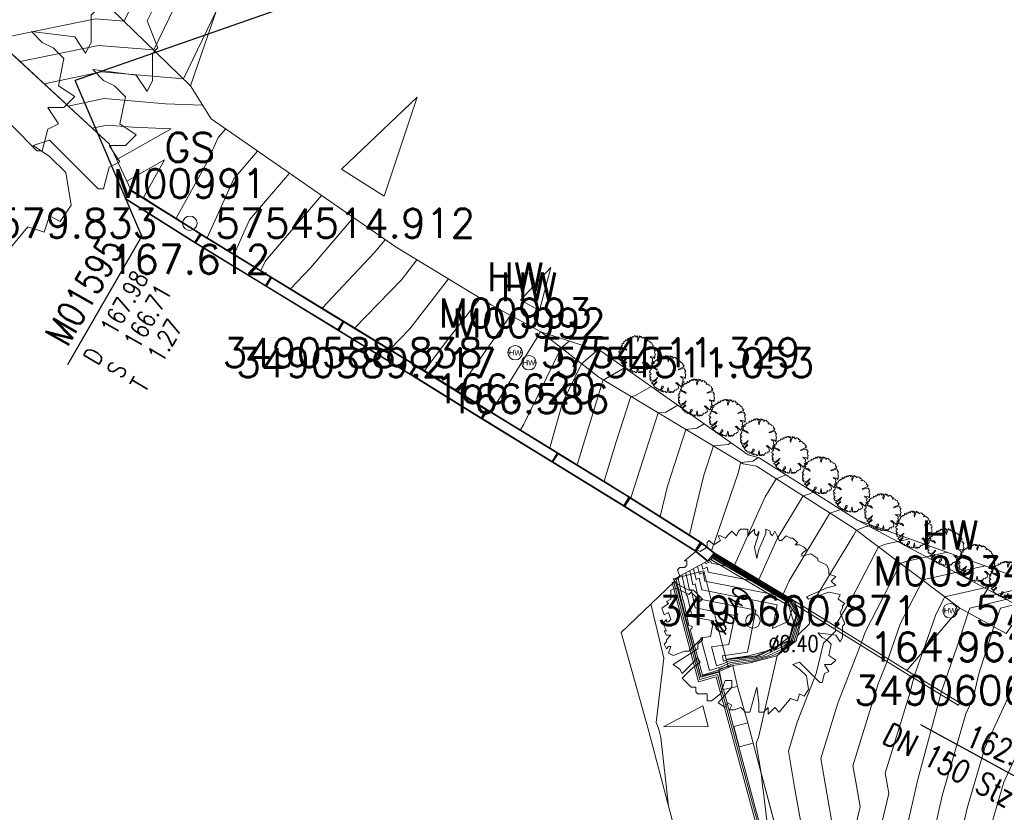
# Model space of a CAD drawing. Header units: metres. Extents: x 3490449 to 3490968, y 5754217 to 5754743.
# Tile 78 of 212: x 3490575 to 3490602, y 5754499 to 5754521. Entities that reach past the tile are written whole.
import ezdxf
from ezdxf.enums import TextEntityAlignment as Align

# ---------------------------------------------------------------- set-up
doc = ezdxf.new("R2010")
doc.units = ezdxf.units.M
doc.header["$LTSCALE"] = 0.25
doc.linetypes.add('Kartierung-07$0$AUSGEZOGEN', pattern=[0])
for name, color, linetype, lineweight, true_color in [('Kartierung-07$0$$BRUCH', 7, 'Continuous', 18, 0x82563a), ('Kartierung-07$0$$HOEHEN_Haupt', 7, 'Continuous', 18, 0x82563a), ('Kartierung-07$0$$HOEHEN_Mittel', 7, 'Continuous', 18, 0x82563a), ('Kartierung-07$0$$P_INF_FL', 7, 'Kartierung-07$0$AUSGEZOGEN', 18, 0x82563a), ('Kartierung-07$0$$P_INF_H', 7, 'Kartierung-07$0$AUSGEZOGEN', 18, 0x82563a), ('Kartierung-07$0$$P_INF_NR', 7, 'Kartierung-07$0$AUSGEZOGEN', 18, 0x82563a), ('Kartierung-07$0$$P_INF_X', 7, 'Kartierung-07$0$AUSGEZOGEN', 18, 0x82563a), ('Kartierung-07$0$$PKT_GS', 7, 'Continuous', 18, 0x82563a), ('Kartierung-07$0$$PKT_HW', 7, 'Continuous', 18, 0x82563a), ('Kartierung-07$0$B_Bau', 7, 'Continuous', 18, 0x82563a), ('Kartierung-07$0$B_Baum', 7, 'Continuous', 18, 0x82563a), ('Kartierung-07$0$B_Befestigt', 7, 'Continuous', 18, 0x82563a), ('Kartierung-07$0$B_Hecke', 7, 'Continuous', 18, 0x82563a), ('Kartierung-07$0$B_Mauer', 7, 'Kartierung-07$0$AUSGEZOGEN', 18, 0x82563a), ('Kartierung-07$0$B_Rinne', 7, 'Continuous', 18, 0x82563a), ('Kartierung-07$0$B_Schrift_Baum', 7, 'Continuous', 18, 0x82563a), ('Kartierung-07$0$B_Schrift_Baum_60Grad', 7, 'Continuous', 18, 0x82563a), ('Kartierung-07$0$B_Zufahrt_Zugang', 7, 'Continuous', 18, 0x82563a), ('Kartierung-07$0$Hilfe_DGM', 7, 'Continuous', 18, 0x82563a), ('Kartierung-07$0$SYM_GS', 7, 'Kartierung-07$0$AUSGEZOGEN', 18, 0x82563a), ('Kartierung-07$0$SYM_HW', 7, 'Kartierung-07$0$AUSGEZOGEN', 18, 0x82563a)]:
    doc.layers.add(name, color=color, linetype=linetype, lineweight=lineweight, true_color=true_color)
doc.layers.add('Kartierung-07$0$B_Schachtschrift_MW_HA', color=7, linetype='Continuous')
doc.layers.add('Kartierung-07$0$B_Schachtschrift_MW_HA_60Grad_AUS', color=7, linetype='Continuous')
for name, color, linetype, true_color in [('Kartierung-07$0$B_SW-Leitung_AUS', 7, 'Continuous', 0x82563a), ('Kartierung-07$0$B_SW-Leitung_HA_Schrift_Aus', 7, 'Continuous', 0x82563a), ('Kartierung-07$0$B_SW_Leitung_Schrift_AUS', 7, 'Continuous', 0x82563a)]:
    doc.layers.add(name, color=color, linetype=linetype, true_color=true_color)
doc.styles.add('Kartierung-07$0$2', font='TXT')
doc.styles.add('Kartierung-07$0$STANDARD', font='romans.shx', dxfattribs={"width": 0.8})

# ---------------------------------------------------------------- blocks, each defined once
blk = doc.blocks.new('Kartierung-07$0$PKT_HW')
at = {"layer": 'Kartierung-07$0$SYM_HW'}
for p, q in [((-0.15, 0), (-0.2, 0)), ((0.15, 0), (0.2, 0))]:
    blk.add_line(p, q, dxfattribs=at)
blk.add_circle((0, 0), 0.2, dxfattribs=at)
at = {"layer": 'Kartierung-07$0$$P_INF_FL', "style": 'Kartierung-07$0$STANDARD'}
blk.add_attdef('CODE', text='', height=0.8, dxfattribs=at).set_placement((0, 1.7), align=Align.CENTER)
at = {"layer": 'Kartierung-07$0$$P_INF_H', "style": 'Kartierung-07$0$STANDARD'}
blk.add_attdef('H', text='', height=0.8, dxfattribs=at).set_placement((0, -1.4), align=Align.CENTER)
at = {"layer": 'Kartierung-07$0$$P_INF_NR', "style": 'Kartierung-07$0$STANDARD'}
blk.add_attdef('NR', text='', height=0.8, dxfattribs=at).set_placement((0, 0.7), align=Align.CENTER)
at = {"layer": 'Kartierung-07$0$$P_INF_X', "style": 'Kartierung-07$0$STANDARD'}
blk.add_attdef('X', text='', height=0.8, dxfattribs=at).set_placement((-0.9, -0.4), align=Align.RIGHT)
blk.add_attdef('Y', (0.7, -0.4), '', height=0.8, dxfattribs=at)
at = {"layer": 'Kartierung-07$0$SYM_HW', "style": 'Kartierung-07$0$2', "width": 0.9}
blk.add_text('HW', height=0.15, dxfattribs=at).set_placement((0.001, -0.075), align=Align.CENTER)
blk = doc.blocks.new('Kartierung-07$0$PKT_GS')
at = {"layer": 'Kartierung-07$0$SYM_GS'}
blk.add_circle((0, 0), 0.2, dxfattribs=at)
at = {"layer": 'Kartierung-07$0$$P_INF_FL', "style": 'Kartierung-07$0$STANDARD'}
blk.add_attdef('CODE', text='', height=0.8, dxfattribs=at).set_placement((0, 1.7), align=Align.CENTER)
at = {"layer": 'Kartierung-07$0$$P_INF_H', "style": 'Kartierung-07$0$STANDARD'}
blk.add_attdef('H', text='', height=0.8, dxfattribs=at).set_placement((0, -1.4), align=Align.CENTER)
at = {"layer": 'Kartierung-07$0$$P_INF_NR', "style": 'Kartierung-07$0$STANDARD'}
blk.add_attdef('NR', text='', height=0.8, dxfattribs=at).set_placement((0, 0.7), align=Align.CENTER)
at = {"layer": 'Kartierung-07$0$$P_INF_X', "style": 'Kartierung-07$0$STANDARD'}
blk.add_attdef('X', text='', height=0.8, dxfattribs=at).set_placement((-0.9, -0.4), align=Align.RIGHT)
blk.add_attdef('Y', (0.7, -0.4), '', height=0.8, dxfattribs=at)
blk = doc.blocks.new('Kartierung-07$0$Zugang')
at = {"layer": 'Kartierung-07$0$B_Zufahrt_Zugang'}
for p, q in [((-0.3, -1.2), (0, 0)), ((0, 0), (0.3, -1.2)), ((-0.3, -1.2), (0.3, -1.2))]:
    blk.add_line(p, q, dxfattribs=at)
blk = doc.blocks.new('Kartierung-07$0$B_Baum')
at = {"layer": 'Kartierung-07$0$B_Baum'}
blk.add_lwpolyline([(-0.4417, -0.1918), (-0.4667, -0.1793), (-0.4542, -0.1418), (-0.4667, -0.1418), (-0.4792, -0.1543), (-0.4917, -0.1293), (-0.4792, -0.1168), (-0.4792, -0.1043), (-0.4542, -0.0793), (-0.4792, -0.0793), (-0.4917, -0.0543), (-0.4792, -0.0543), (-0.4917, -0.0293), (-0.4917, -0.0043), (-0.4792, 0.0082), (-0.4792, -0.0043), (-0.4667, -0.0043), (-0.4542, 0.0082), (-0.4667, 0.0457), (-0.4917, 0.0332), (-0.5042, 0.0707), (-0.4667, 0.0957), (-0.4792, 0.1082), (-0.4542, 0.1207), (-0.4542, 0.1457), (-0.4542, 0.1707), (-0.4292, 0.1832), (-0.3542, 0.1457), (-0.3417, 0.1582), (-0.2917, 0.1082), (-0.2792, 0.1207), (-0.3292, 0.1707), (-0.3542, 0.1707), (-0.4292, 0.2082), (-0.4417, 0.2332), (-0.4167, 0.2332), (-0.4042, 0.2457), (-0.4167, 0.2832), (-0.4042, 0.2957), (-0.3792, 0.2957), (-0.3667, 0.3082), (-0.3667, 0.3332), (-0.3792, 0.3332), (-0.3167, 0.3832), (-0.3167, 0.3957), (-0.2917, 0.3832), (-0.2542, 0.4082), (-0.2542, 0.4332), (-0.2417, 0.4457), (-0.2167, 0.4207), (-0.1792, 0.4457), (-0.1917, 0.4707), (-0.1792, 0.4707), (-0.1542, 0.4582), (-0.1292, 0.4832), (-0.1167, 0.4957), (-0.0917, 0.4707), (-0.0792, 0.4957), (-0.0667, 0.5082), (-0.0292, 0.5082), (-0.0292, 0.4707), (-0.0167, 0.4832), (0.0083, 0.5082), (0.0083, 0.4832), (0.0208, 0.4707), (0.0333, 0.4957), (0.0333, 0.4832), (0.0083, 0.4082), (0.0208, 0.3457), (0.0333, 0.3957), (0.0708, 0.4832), (0.0708, 0.5082), (0.0958, 0.4957), (0.0958, 0.4832), (0.1083, 0.4707), (0.1208, 0.4957), (0.1333, 0.4707), (0.1458, 0.4457), (0.1583, 0.4457), (0.1833, 0.4707), (0.2083, 0.4582), (0.2208, 0.4582), (0.2458, 0.4332), (0.2333, 0.4207), (0.2583, 0.4207), (0.2833, 0.4082), (0.2958, 0.3957), (0.2708, 0.3707), (0.2708, 0.3582), (0.3208, 0.3707), (0.3583, 0.3457), (0.3583, 0.3332), (0.4083, 0.3082), (0.4208, 0.2832), (0.4208, 0.2582), (0.4583, 0.2457), (0.4333, 0.2207), (0.4583, 0.1957), (0.4083, 0.1832), (0.2958, 0.1332), (0.3083, 0.1207), (0.4208, 0.1582), (0.4833, 0.1457), (0.4708, 0.1207), (0.5083, 0.0957), (0.4958, 0.0832), (0.4958, 0.0707), (0.4833, 0.0457), (0.5083, -0.0168), (0.4958, -0.0293), (0.4958, -0.0918), (0.4833, -0.1168), (0.4583, -0.0793), (0.3583, -0.0668), (0.3833, -0.0918), (0.4083, -0.1043), (0.4333, -0.1293), (0.4208, -0.1918), (0.4583, -0.2168), (0.4333, -0.2418), (0.3958, -0.2418), (0.4208, -0.2793), (0.3958, -0.2918), (0.3833, -0.3418), (0.3708, -0.3418), (0.2583, -0.2293), (0.2208, -0.2418), (0.2583, -0.2668), (0.2958, -0.3043), (0.3083, -0.3793), (0.2833, -0.4168), (0.2583, -0.4043), (0.2458, -0.4418), (0.2083, -0.4293), (0.1458, -0.5043), (0.1208, -0.4793), (0.0833, -0.5168), (0.0833, -0.4793), (0.0583, -0.5043), (0.0333, -0.5043), (0.0333, -0.4543), (0.0208, -0.3668), (-0.0167, -0.5043), (-0.0417, -0.5043), (-0.0667, -0.4793), (-0.1042, -0.4918), (-0.1292, -0.4918), (-0.1167, -0.4668), (-0.1417, -0.4543), (-0.1542, -0.4793), (-0.1917, -0.4543), (-0.1167, -0.3668), (-0.1167, -0.3293), (-0.1542, -0.3293), (-0.1792, -0.4043), (-0.2292, -0.4418), (-0.2542, -0.4418), (-0.2542, -0.4043), (-0.3042, -0.4043), (-0.3167, -0.3918), (-0.3167, -0.3668), (-0.3417, -0.3668), (-0.3917, -0.3168), (-0.3417, -0.2668), (-0.2917, -0.2293), (-0.3042, -0.2043), (-0.3917, -0.2918), (-0.4042, -0.2668), (-0.4417, -0.2418), (-0.3042, -0.1543), (-0.3042, -0.1293), (-0.2792, -0.1043), (-0.2792, -0.0918), (-0.3542, -0.1668), (-0.3792, -0.1668), (-0.4417, -0.1918)], dxfattribs=at)
blk = doc.blocks.new('Kartierung-07$0$Hecke')
at = {"layer": 'Kartierung-07$0$B_Hecke'}
blk.add_lwpolyline([(-0.447, -0.197), (-0.472, -0.185), (-0.46, -0.147), (-0.472, -0.147), (-0.485, -0.16), (-0.497, -0.135), (-0.485, -0.122), (-0.485, -0.11), (-0.46, -0.085), (-0.485, -0.085), (-0.497, -0.06), (-0.485, -0.06), (-0.497, -0.035), (-0.497, -0.01), (-0.485, 0.003), (-0.485, -0.01), (-0.472, -0.01), (-0.46, 0.003), (-0.472, 0.04), (-0.497, 0.028), (-0.51, 0.065), (-0.472, 0.09), (-0.485, 0.103), (-0.46, 0.115), (-0.46, 0.14), (-0.46, 0.165), (-0.435, 0.178), (-0.36, 0.14), (-0.347, 0.153), (-0.297, 0.103), (-0.285, 0.115), (-0.335, 0.165), (-0.36, 0.165), (-0.435, 0.203), (-0.447, 0.228), (-0.422, 0.228), (-0.41, 0.24), (-0.422, 0.278), (-0.41, 0.29), (-0.385, 0.29), (-0.372, 0.303), (-0.372, 0.328), (-0.385, 0.328), (-0.322, 0.378), (-0.322, 0.39), (-0.297, 0.378), (-0.26, 0.403), (-0.26, 0.428), (-0.247, 0.44), (-0.222, 0.415), (-0.185, 0.44), (-0.197, 0.465), (-0.185, 0.465), (-0.16, 0.453), (-0.135, 0.478), (-0.122, 0.49), (-0.097, 0.465), (-0.085, 0.49), (-0.072, 0.503), (-0.035, 0.503), (-0.035, 0.465), (-0.022, 0.478), (0.003, 0.503), (0.003, 0.478), (0.015, 0.465), (0.028, 0.49), (0.028, 0.478), (0.003, 0.403), (0.015, 0.34), (0.028, 0.39), (0.065, 0.478), (0.065, 0.503), (0.09, 0.49), (0.09, 0.478), (0.103, 0.465), (0.115, 0.49), (0.128, 0.465), (0.14, 0.44), (0.153, 0.44), (0.178, 0.465), (0.203, 0.453), (0.215, 0.453), (0.24, 0.428), (0.228, 0.415), (0.253, 0.415), (0.278, 0.403), (0.29, 0.39), (0.265, 0.365), (0.265, 0.353), (0.315, 0.365), (0.353, 0.34), (0.353, 0.328), (0.403, 0.303), (0.415, 0.278), (0.415, 0.253), (0.453, 0.24), (0.428, 0.215), (0.453, 0.19), (0.403, 0.178), (0.29, 0.128), (0.303, 0.115), (0.415, 0.153), (0.478, 0.14), (0.465, 0.115), (0.503, 0.09), (0.49, 0.078), (0.49, 0.065), (0.478, 0.04), (0.503, -0.022), (0.49, -0.035), (0.49, -0.097), (0.478, -0.122), (0.453, -0.085), (0.353, -0.072), (0.378, -0.097), (0.403, -0.11), (0.428, -0.135), (0.415, -0.197), (0.453, -0.222), (0.428, -0.247), (0.39, -0.247), (0.415, -0.285), (0.39, -0.297), (0.378, -0.347), (0.365, -0.347), (0.253, -0.235), (0.215, -0.247), (0.253, -0.272), (0.29, -0.31), (0.303, -0.385), (0.278, -0.422), (0.253, -0.41), (0.24, -0.447), (0.203, -0.435), (0.14, -0.51), (0.115, -0.485), (0.078, -0.522), (0.078, -0.485), (0.053, -0.51), (0.028, -0.51), (0.028, -0.46), (0.015, -0.372), (-0.022, -0.51), (-0.047, -0.51), (-0.072, -0.485), (-0.11, -0.497), (-0.135, -0.497), (-0.122, -0.472), (-0.147, -0.46), (-0.16, -0.485), (-0.197, -0.46), (-0.122, -0.372), (-0.122, -0.335), (-0.16, -0.335), (-0.185, -0.41), (-0.235, -0.447), (-0.26, -0.447), (-0.26, -0.41), (-0.31, -0.41), (-0.322, -0.397), (-0.322, -0.372), (-0.347, -0.372), (-0.397, -0.322), (-0.347, -0.272), (-0.297, -0.235), (-0.31, -0.21), (-0.397, -0.297), (-0.41, -0.272), (-0.447, -0.247), (-0.31, -0.16), (-0.31, -0.135), (-0.285, -0.11), (-0.285, -0.097), (-0.36, -0.172), (-0.385, -0.172), (-0.447, -0.197)], dxfattribs=at)
blk = doc.blocks.new('Kartierung-07$0$Zufahrt')
at = {"layer": 'Kartierung-07$0$B_Zufahrt_Zugang'}
for p, q in [((-0.7, -2.8), (0, 0)), ((0, 0), (0.7, -2.8)), ((-0.7, -2.8), (0.7, -2.8))]:
    blk.add_line(p, q, dxfattribs=at)
blk = doc.blocks.new('Kartierung-07$0$B_Schachtbeschriftung')
blk.add_line((0, 0), (8.186, 0))
at = {"style": 'Kartierung-07$0$STANDARD', "width": 0.8}
for s, p in [('D ', (0.75, -0.5)), ('S ', (0.75, -2)), ('T ', (0.75, -3.5))]:
    blk.add_text(s, height=1, dxfattribs=at).set_placement(p, align=Align.TOP_LEFT)
at = {"ltscale": 0.02, "style": 'Kartierung-07$0$STANDARD', "width": 0.8}
for tag, p, height in [('NUMMER', (0.759, 0.479), 1.5), ('DECKEL', (2.627, -1.5), 1), ('SOHLE', (2.625, -2.996), 1), ('TIEFE', (2.628, -4.501), 1)]:
    blk.add_attdef(tag, p, '', height=height, dxfattribs=at)
at = {"ltscale": 0.02, "style": 'Kartierung-07$0$STANDARD', "width": 0.8, "flags": 1}
blk.add_attdef('FOTO', (1.057, -6.131), '', height=1, dxfattribs=at)

msp = doc.modelspace()

# ---------------------------------------------------------------- linework, layer by layer
at = {"layer": 'Kartierung-07$0$$BRUCH', "ltscale": 0.02}
for p, q in [((3490573.067, 5754521.296), (3490577.607, 5754517.104)), ((3490577.133, 5754521.359), (3490579.853, 5754518.719)), ((3490579.853, 5754518.719), (3490580.421, 5754517.806)), ((3490580.421, 5754517.806), (3490585.542, 5754514.249)), ((3490577.607, 5754517.104), (3490578.203, 5754515.842)), ((3490578.057, 5754515.597), (3490578.2, 5754515.814)), ((3490578.2, 5754515.814), (3490580.113, 5754514.619)), ((3490578.203, 5754515.842), (3490580.134, 5754514.622)), ((3490579.969, 5754514.388), (3490578.057, 5754515.597)), ((3490579.969, 5754514.388), (3490580.113, 5754514.619)), ((3490579.998, 5754514.368), (3490580.145, 5754514.592)), ((3490580.113, 5754514.619), (3490580.145, 5754514.592)), ((3490580.134, 5754514.622), (3490582.092, 5754513.425)), ((3490580.145, 5754514.592), (3490582.068, 5754513.417)), ((3490579.998, 5754514.368), (3490579.969, 5754514.388)), ((3490581.931, 5754513.186), (3490579.998, 5754514.368)), ((3490585.542, 5754514.249), (3490588.169, 5754512.658)), ((3490581.931, 5754513.186), (3490582.068, 5754513.417)), ((3490581.953, 5754513.174), (3490582.097, 5754513.4)), ((3490582.068, 5754513.417), (3490582.097, 5754513.4)), ((3490582.092, 5754513.425), (3490584.095, 5754512.2)), ((3490582.097, 5754513.4), (3490584.067, 5754512.195)), ((3490581.953, 5754513.174), (3490581.931, 5754513.186)), ((3490583.93, 5754511.97), (3490581.953, 5754513.174)), ((3490588.169, 5754512.658), (3490589.547, 5754511.907)), ((3490583.93, 5754511.97), (3490584.067, 5754512.195)), ((3490584.099, 5754512.176), (3490583.963, 5754511.949)), ((3490584.067, 5754512.195), (3490584.099, 5754512.176)), ((3490584.095, 5754512.2), (3490586.091, 5754510.983)), ((3490586.07, 5754510.976), (3490584.099, 5754512.176)), ((3490583.963, 5754511.949), (3490583.93, 5754511.97)), ((3490583.963, 5754511.949), (3490585.926, 5754510.748)), ((3490589.547, 5754511.907), (3490591.15, 5754510.65)), ((3490585.926, 5754510.748), (3490586.07, 5754510.976)), ((3490585.966, 5754510.731), (3490586.098, 5754510.945)), ((3490586.07, 5754510.976), (3490586.098, 5754510.945)), ((3490586.091, 5754510.983), (3490588.065, 5754509.759)), ((3490586.098, 5754510.945), (3490588.028, 5754509.749)), ((3490585.966, 5754510.731), (3490585.926, 5754510.748)), ((3490587.896, 5754509.53), (3490585.966, 5754510.731)), ((3490591.15, 5754510.65), (3490595.144, 5754508.258)), ((3490588.028, 5754509.749), (3490587.896, 5754509.53)), ((3490588.077, 5754509.727), (3490587.936, 5754509.507)), ((3490588.077, 5754509.727), (3490588.028, 5754509.749)), ((3490588.065, 5754509.759), (3490590.02, 5754508.558)), ((3490589.995, 5754508.554), (3490588.077, 5754509.727)), ((3490587.896, 5754509.53), (3490587.936, 5754509.507)), ((3490587.936, 5754509.507), (3490589.858, 5754508.322)), ((3490589.858, 5754508.322), (3490589.995, 5754508.554)), ((3490589.881, 5754508.306), (3490589.858, 5754508.322)), ((3490590.027, 5754508.531), (3490589.881, 5754508.306)), ((3490591.842, 5754507.101), (3490589.881, 5754508.306)), ((3490589.995, 5754508.554), (3490590.027, 5754508.531)), ((3490590.02, 5754508.558), (3490592.008, 5754507.332)), ((3490590.027, 5754508.531), (3490591.982, 5754507.331)), ((3490595.144, 5754508.258), (3490595.519, 5754508.19)), ((3490598.218, 5754506.461), (3490595.519, 5754508.19)), ((3490591.842, 5754507.101), (3490591.982, 5754507.331)), ((3490592.017, 5754507.307), (3490591.872, 5754507.082)), ((3490591.982, 5754507.331), (3490592.017, 5754507.307)), ((3490592.008, 5754507.332), (3490593.99, 5754506.079)), ((3490593.955, 5754506.077), (3490592.017, 5754507.307)), ((3490591.872, 5754507.082), (3490591.842, 5754507.101)), ((3490591.872, 5754507.082), (3490593.814, 5754505.854)), ((3490598.218, 5754506.461), (3490601.145, 5754504.256)), ((3490593.955, 5754506.077), (3490593.814, 5754505.854)), ((3490593.814, 5754505.854), (3490593.842, 5754505.836)), ((3490594.003, 5754506.049), (3490593.842, 5754505.836)), ((3490594.003, 5754506.049), (3490593.955, 5754506.077)), ((3490593.99, 5754506.079), (3490594.359, 5754505.782)), ((3490594.336, 5754505.785), (3490594.003, 5754506.049)), ((3490593.842, 5754505.836), (3490594.166, 5754505.572)), ((3490594.166, 5754505.572), (3490594.336, 5754505.785)), ((3490594.316, 5754505.639), (3490594.166, 5754505.572)), ((3490596.376, 5754504.422), (3490594.316, 5754505.639)), ((3490594.359, 5754505.782), (3490596.574, 5754504.457)), ((3490593.627, 5754503.729), (3490593.279, 5754505.091)), ((3490593.943, 5754502.284), (3490593.226, 5754504.984)), ((3490596.616, 5754504.066), (3490596.376, 5754504.422)), ((3490596.574, 5754504.457), (3490596.749, 5754503.897)), ((3490596.574, 5754504.457), (3490599.675, 5754502.538)), ((3490599.675, 5754502.538), (3490601.145, 5754504.256)), ((3490601.145, 5754504.256), (3490602.422, 5754503.561)), ((3490596.402, 5754503.368), (3490596.616, 5754504.066)), ((3490593.972, 5754502.378), (3490593.627, 5754503.729)), ((3490596.749, 5754503.897), (3490596.611, 5754503.358)), ((3490595.513, 5754502.938), (3490596.402, 5754503.368)), ((3490596.611, 5754503.358), (3490596.078, 5754502.94)), ((3490594.678, 5754502.846), (3490595.513, 5754502.938)), ((3490596.078, 5754502.94), (3490595.343, 5754502.747)), ((3490594.859, 5754502.672), (3490594.485, 5754502.509)), ((3490595.343, 5754502.747), (3490594.859, 5754502.672)), ((3490594.987, 5754502.096), (3490594.859, 5754502.672)), ((3490594.437, 5754502.425), (3490593.943, 5754502.284)), ((3490594.485, 5754502.509), (3490593.972, 5754502.378)), ((3490596.163, 5754496.048), (3490594.437, 5754502.425)), ((3490594.485, 5754502.509), (3490594.597, 5754502.009)), ((3490599.675, 5754502.538), (3490601.141, 5754501.641)), ((3490594.987, 5754502.096), (3490594.597, 5754502.009)), ((3490595.277, 5754501.087), (3490594.987, 5754502.096)), ((3490595.036, 5754500.425), (3490594.89, 5754500.986)), ((3490595.423, 5754500.526), (3490595.277, 5754501.087)), ((3490596.579, 5754496.197), (3490595.423, 5754500.526))]:
    msp.add_line(p, q, dxfattribs=at)
at = {"layer": 'Kartierung-07$0$$HOEHEN_Haupt', "ltscale": 0.02}
for points in [[(3490584.457, 5754528.85), (3490580.482, 5754524.976), (3490579.627, 5754524.442), (3490580.129, 5754523.941), (3490579.761, 5754523.44), (3490578.822, 5754522.188), (3490578.012, 5754520.506), (3490577.221, 5754520.571), (3490574.467, 5754520.003)], [(3490583.935, 5754511.967), (3490583.956, 5754512.001), (3490584.072, 5754512.192), (3490584.069, 5754512.195), (3490583.84, 5754512.336), (3490582.096, 5754513.403), (3490582.081, 5754513.421), (3490581.161, 5754513.983), (3490580.313, 5754514.513), (3490581.055, 5754516.145), (3490581.71, 5754516.911)], [(3490579.972, 5754514.386), (3490579.979, 5754514.397), (3490579.985, 5754514.407), (3490580.116, 5754514.617), (3490580.114, 5754514.619), (3490580.055, 5754514.656), (3490579.157, 5754515.217), (3490578.259, 5754515.778), (3490578.2, 5754515.816), (3490578.2, 5754515.816)], [(3490587.915, 5754509.519), (3490587.915, 5754509.519), (3490587.985, 5754509.636), (3490588.051, 5754509.739), (3490588.036, 5754509.751), (3490587.755, 5754509.928), (3490587.067, 5754510.354), (3490586.379, 5754510.78), (3490586.095, 5754510.96), (3490586.084, 5754510.981), (3490585.398, 5754511.398), (3490584.397, 5754512.016), (3490585.693, 5754513.351), (3490586.118, 5754513.9)], [(3490590.329, 5754511.653), (3490590.108, 5754511.467), (3490589.078, 5754509.352), (3490588.982, 5754509.196), (3490589.023, 5754509.17), (3490589.042, 5754509.158), (3490589.061, 5754509.147), (3490590.014, 5754508.557), (3490590.024, 5754508.543), (3490590.307, 5754508.364), (3490591.007, 5754507.935), (3490591.707, 5754507.505), (3490591.987, 5754507.331), (3490591.997, 5754507.321), (3490591.916, 5754507.189)], [(3490593.886, 5754505.42), (3490593.936, 5754505.197), (3490593.937, 5754505.197), (3490594.038, 5754505.243), (3490594.089, 5754505.01), (3490596.033, 5754504.625), (3490594.339, 5754505.716), (3490594.348, 5754505.783), (3490594.195, 5754505.905), (3490593.995, 5754506.068), (3490593.98, 5754506.078), (3490593.046, 5754506.675), (3490592.998, 5754506.705), (3490592.951, 5754506.735), (3490592.849, 5754506.8), (3490593.053, 5754507.641), (3490593.559, 5754509.207), (3490593.867, 5754509.239), (3490594.071, 5754509.357)], [(3490591.916, 5754507.188), (3490591.855, 5754507.093)], [(3490597.845, 5754506.993), (3490597.797, 5754506.973), (3490597.549, 5754506.89), (3490596.416, 5754505.015), (3490596.252, 5754504.65), (3490596.555, 5754504.454), (3490596.579, 5754504.411), (3490596.728, 5754503.924), (3490596.694, 5754503.812), (3490596.561, 5754503.36), (3490596.149, 5754503.034), (3490595.953, 5754502.94), (3490595.375, 5754502.783), (3490595.214, 5754502.766), (3490594.824, 5754502.706), (3490594.517, 5754502.565), (3490594.017, 5754502.408), (3490593.721, 5754503.535), (3490593.683, 5754503.682), (3490593.725, 5754503.688), (3490593.739, 5754503.757), (3490593.644, 5754503.776), (3490593.492, 5754504.465), (3490593.485, 5754504.462), (3490593.336, 5754505.122)], [(3490598.441, 5754496.029), (3490599.177, 5754499.127), (3490599.122, 5754499.444), (3490599.079, 5754499.692), (3490599.74, 5754501.847), (3490599.891, 5754502.406), (3490600.114, 5754503.052), (3490600.479, 5754504.089), (3490600.729, 5754504.57), (3490600.765, 5754504.584), (3490601.943, 5754504.849), (3490601.944, 5754504.849), (3490601.759, 5754504.544), (3490601.759, 5754504.544), (3490602.868, 5754504.816)], [(3490593.082, 5754498.785), (3490592.867, 5754500.685), (3490592.833, 5754500.829), (3490592.814, 5754500.915), (3490592.742, 5754501.094), (3490592.952, 5754502.878), (3490592.777, 5754503.613), (3490592.678, 5754504.03), (3490592.595, 5754504.378)], [(3490593.485, 5754504.462), (3490593.485, 5754504.462)]]:
    msp.add_lwpolyline(points, dxfattribs=at)
at = {"layer": 'Kartierung-07$0$$HOEHEN_Mittel', "ltscale": 0.02}
for points in [[(3490582.701, 5754525.682), (3490581.078, 5754524.101), (3490580.73, 5754523.883), (3490580.934, 5754523.678), (3490580.784, 5754523.474), (3490580.401, 5754522.963), (3490578.834, 5754519.708), (3490577.303, 5754519.835), (3490575.134, 5754519.388)], [(3490575.8, 5754518.772), (3490577.385, 5754519.099), (3490579.656, 5754518.91), (3490580.567, 5754520.804)], [(3490576.467, 5754518.157), (3490577.467, 5754518.363), (3490579.162, 5754518.222), (3490580.185, 5754518.185)], [(3490577.134, 5754517.541), (3490577.549, 5754517.627), (3490578.253, 5754517.568), (3490579.315, 5754517.53), (3490577.809, 5754516.677)], [(3490581.946, 5754513.177), (3490581.946, 5754513.178), (3490581.987, 5754513.247), (3490582.088, 5754513.405), (3490582.076, 5754513.42), (3490580.772, 5754514.216), (3490580.138, 5754514.612), (3490580.131, 5754514.622), (3490579.451, 5754515.053), (3490580.313, 5754516.605), (3490580.621, 5754517.283), (3490580.827, 5754517.524)], [(3490581.937, 5754513.183), (3490581.937, 5754513.183), (3490582.038, 5754513.353), (3490582.076, 5754513.412), (3490582.071, 5754513.418), (3490580.383, 5754514.45), (3490580.142, 5754514.6), (3490580.127, 5754514.621), (3490579.333, 5754515.125), (3490579.166, 5754515.229), (3490578.999, 5754515.334), (3490578.553, 5754515.621), (3490579.133, 5754516.666), (3490578.092, 5754516.076)], [(3490583.951, 5754511.957), (3490584.038, 5754512.102), (3490584.087, 5754512.183), (3490584.074, 5754512.196), (3490583.109, 5754512.792), (3490582.095, 5754513.412), (3490582.085, 5754513.423), (3490581.551, 5754513.749), (3490581.057, 5754514.058), (3490581.489, 5754515.007), (3490582.593, 5754516.297)], [(3490579.983, 5754514.379), (3490580.048, 5754514.479), (3490580.052, 5754514.484), (3490580.128, 5754514.606), (3490580.118, 5754514.62), (3490579.815, 5754514.813), (3490579.16, 5754515.221), (3490578.506, 5754515.63), (3490578.201, 5754515.826), (3490578.201, 5754515.826)], [(3490579.994, 5754514.371), (3490580.118, 5754514.56), (3490580.119, 5754514.562), (3490580.14, 5754514.596), (3490580.122, 5754514.62), (3490579.574, 5754514.969), (3490579.163, 5754515.225), (3490578.753, 5754515.482), (3490578.202, 5754515.836), (3490578.202, 5754515.836)], [(3490585.931, 5754510.746), (3490585.947, 5754510.772), (3490586.073, 5754510.972), (3490586.071, 5754510.976), (3490584.203, 5754512.114), (3490584.099, 5754512.178), (3490584.08, 5754512.197), (3490582.377, 5754513.247), (3490582.093, 5754513.421), (3490582.09, 5754513.424), (3490581.94, 5754513.516), (3490581.802, 5754513.603), (3490581.923, 5754513.869), (3490583.476, 5754515.684)], [(3490585.95, 5754510.738), (3490585.95, 5754510.738), (3490586.028, 5754510.865), (3490586.087, 5754510.958), (3490586.075, 5754510.978), (3490584.601, 5754511.875), (3490584.097, 5754512.186), (3490584.086, 5754512.198), (3490582.623, 5754513.1), (3490583.171, 5754513.683), (3490584.359, 5754515.071)], [(3490587.898, 5754509.529), (3490587.898, 5754509.529), (3490588.023, 5754509.736), (3490588.031, 5754509.748), (3490588.029, 5754509.749), (3490587.997, 5754509.77), (3490587.063, 5754510.348), (3490586.13, 5754510.926), (3490586.098, 5754510.947), (3490586.079, 5754510.979), (3490584.999, 5754511.637), (3490584.096, 5754512.194), (3490584.091, 5754512.199), (3490583.494, 5754512.567), (3490584.94, 5754514.105), (3490585.242, 5754514.458)], [(3490587.931, 5754509.509), (3490587.931, 5754509.51), (3490587.931, 5754509.51), (3490587.947, 5754509.535), (3490588.071, 5754509.73), (3490588.044, 5754509.753), (3490587.514, 5754510.086), (3490587.071, 5754510.36), (3490586.628, 5754510.634), (3490586.093, 5754510.973), (3490586.088, 5754510.982), (3490585.796, 5754511.16), (3490585.37, 5754511.422), (3490585.922, 5754511.99), (3490586.991, 5754513.372)], [(3490581.946, 5754513.178), (3490581.946, 5754513.178)], [(3490587.864, 5754512.843), (3490586.977, 5754511.697), (3490586.332, 5754510.834), (3490586.878, 5754510.488), (3490587.075, 5754510.366), (3490587.272, 5754510.244), (3490588.051, 5754509.755), (3490588.074, 5754509.736), (3490588.26, 5754509.619), (3490589.037, 5754509.144), (3490589.814, 5754508.669), (3490589.999, 5754508.555), (3490590.004, 5754508.548), (3490589.903, 5754508.378), (3490589.864, 5754508.318), (3490589.864, 5754508.317)], [(3490589.873, 5754508.312), (3490589.873, 5754508.312), (3490589.966, 5754508.456), (3490590.016, 5754508.539), (3490590.004, 5754508.555), (3490589.563, 5754508.828), (3490589.039, 5754509.149), (3490588.515, 5754509.469), (3490588.069, 5754509.748), (3490588.059, 5754509.757), (3490587.259, 5754510.259), (3490587.478, 5754510.62), (3490588.709, 5754512.364)], [(3490591.845, 5754507.105), (3490591.983, 5754507.331), (3490591.982, 5754507.331), (3490591.971, 5754507.338), (3490591.005, 5754507.931), (3490590.038, 5754508.525), (3490590.027, 5754508.531), (3490590.009, 5754508.556), (3490589.312, 5754508.987), (3490589.041, 5754509.153), (3490588.769, 5754509.32), (3490588.17, 5754509.694), (3490589.441, 5754511.754), (3490589.527, 5754511.894), (3490589.539, 5754511.912)], [(3490591.119, 5754511.396), (3490590.674, 5754511.023), (3490590.147, 5754509.94), (3490589.793, 5754508.698), (3490590.019, 5754508.558), (3490590.021, 5754508.555), (3490590.577, 5754508.204), (3490591.01, 5754507.939), (3490591.442, 5754507.673), (3490591.993, 5754507.331), (3490592.011, 5754507.311), (3490591.988, 5754507.273), (3490591.967, 5754507.24), (3490591.867, 5754507.085), (3490591.867, 5754507.085)], [(3490593.83, 5754505.844), (3490593.83, 5754505.844), (3490593.891, 5754505.94), (3490593.982, 5754506.061), (3490593.959, 5754506.077), (3490593.806, 5754506.175), (3490592.988, 5754506.694), (3490592.17, 5754507.213), (3490592.015, 5754507.313), (3490591.998, 5754507.332), (3490591.178, 5754507.841), (3490591.012, 5754507.943), (3490590.847, 5754508.044), (3490590.554, 5754508.229), (3490591.122, 5754510.095), (3490591.215, 5754510.4), (3490591.272, 5754510.577), (3490591.288, 5754510.579), (3490591.863, 5754510.912)], [(3490594.106, 5754505.539), (3490594.116, 5754505.491), (3490594.117, 5754505.491), (3490594.256, 5754505.553), (3490594.267, 5754505.503), (3490594.686, 5754505.42), (3490594.321, 5754505.656), (3490594.339, 5754505.785), (3490594.044, 5754506.018), (3490594.001, 5754506.053), (3490593.966, 5754506.078), (3490593.552, 5754506.342), (3490592.991, 5754506.698), (3490592.431, 5754507.054), (3490592.011, 5754507.323), (3490592.003, 5754507.332), (3490591.296, 5754507.771), (3490591.619, 5754508.834), (3490592.034, 5754510.12), (3490592.147, 5754510.132), (3490592.599, 5754510.394)], [(3490593.996, 5754505.479), (3490594.026, 5754505.344), (3490594.027, 5754505.344), (3490594.147, 5754505.398), (3490594.178, 5754505.257), (3490595.359, 5754505.023), (3490594.33, 5754505.686), (3490594.344, 5754505.784), (3490594.12, 5754505.962), (3490593.998, 5754506.061), (3490593.973, 5754506.078), (3490593.299, 5754506.508), (3490592.995, 5754506.701), (3490592.691, 5754506.894), (3490592.04, 5754507.312), (3490592.048, 5754507.344), (3490592.796, 5754509.664), (3490593.007, 5754509.685), (3490593.335, 5754509.875)], [(3490594.807, 5754508.839), (3490594.727, 5754508.792), (3490594.321, 5754508.751), (3490594.058, 5754507.937), (3490593.922, 5754507.373), (3490593.658, 5754506.289), (3490593.987, 5754506.079), (3490593.991, 5754506.076), (3490594.27, 5754505.849), (3490594.353, 5754505.783), (3490594.348, 5754505.746), (3490595.784, 5754504.821), (3490596.396, 5754504.425), (3490596.505, 5754504.23), (3490596.389, 5754503.89), (3490595.957, 5754503.702), (3490596.088, 5754504.349), (3490594, 5754504.763), (3490593.928, 5754505.087), (3490593.846, 5754505.05), (3490593.846, 5754505.05), (3490593.776, 5754505.36)], [(3490595.575, 5754508.426), (3490595.418, 5754508.326), (3490595.17, 5754508.303), (3490595.083, 5754508.295), (3490595.064, 5754508.234), (3490595.053, 5754508.192), (3490595.006, 5754507.998), (3490594.273, 5754505.851), (3490594.345, 5754505.792), (3490594.358, 5754505.782), (3490594.357, 5754505.777), (3490594.576, 5754505.635), (3490596.435, 5754504.432), (3490596.61, 5754504.122), (3490596.634, 5754504.043), (3490596.445, 5754503.434), (3490596.425, 5754503.367), (3490596.365, 5754503.319), (3490595.574, 5754502.938), (3490595.494, 5754502.917), (3490594.738, 5754502.837), (3490594.694, 5754502.83), (3490594.66, 5754502.814), (3490594.604, 5754502.797), (3490594.57, 5754502.924), (3490594.566, 5754502.94), (3490595.266, 5754503.041), (3490595.501, 5754504.201), (3490593.911, 5754504.516), (3490593.819, 5754504.932), (3490593.756, 5754504.903), (3490593.756, 5754504.903), (3490593.666, 5754505.3)], [(3490596.333, 5754507.952), (3490596.128, 5754507.864), (3490596.062, 5754507.842), (3490595.759, 5754507.341), (3490594.909, 5754505.453), (3490596.475, 5754504.44), (3490596.6, 5754504.218), (3490596.665, 5754504.003), (3490596.528, 5754503.56), (3490596.47, 5754503.365), (3490596.293, 5754503.224), (3490595.7, 5754502.939), (3490595.454, 5754502.872), (3490594.897, 5754502.813), (3490594.738, 5754502.789), (3490594.612, 5754502.731), (3490594.408, 5754502.667), (3490594.287, 5754503.127), (3490594.272, 5754503.187), (3490594.752, 5754503.257), (3490594.913, 5754504.053), (3490593.822, 5754504.269), (3490593.71, 5754504.776), (3490593.666, 5754504.756), (3490593.665, 5754504.756), (3490593.556, 5754505.241)], [(3490597.089, 5754507.473), (3490596.962, 5754507.418), (3490596.805, 5754507.366), (3490596.088, 5754506.178), (3490595.581, 5754505.051), (3490596.515, 5754504.447), (3490596.589, 5754504.314), (3490596.697, 5754503.963), (3490596.611, 5754503.686), (3490596.516, 5754503.363), (3490596.221, 5754503.129), (3490595.826, 5754502.939), (3490595.415, 5754502.828), (3490595.056, 5754502.79), (3490594.781, 5754502.747), (3490594.565, 5754502.648), (3490594.213, 5754502.537), (3490594.004, 5754503.331), (3490593.977, 5754503.435), (3490594.239, 5754503.473), (3490594.326, 5754503.905), (3490593.733, 5754504.023), (3490593.601, 5754504.621), (3490593.575, 5754504.609), (3490593.575, 5754504.609), (3490593.446, 5754505.181)], [(3490591.845, 5754507.104), (3490591.843, 5754507.101)], [(3490595.809, 5754498.313), (3490595.7, 5754499.23), (3490595.693, 5754499.258), (3490595.644, 5754499.697), (3490595.503, 5754500.508), (3490595.524, 5754500.574), (3490595.567, 5754500.685), (3490596.091, 5754502.943), (3490596.119, 5754502.972), (3490596.606, 5754503.358), (3490596.648, 5754503.502), (3490596.985, 5754503.829), (3490596.955, 5754504.221), (3490598.212, 5754506.286), (3490598.279, 5754506.415), (3490598.527, 5754506.513), (3490598.711, 5754506.554)], [(3490596.793, 5754498.027), (3490596.571, 5754499.306), (3490596.397, 5754500.304), (3490596.643, 5754501.103), (3490597.171, 5754502.448), (3490597.366, 5754503.291), (3490597.514, 5754503.441), (3490597.699, 5754503.621), (3490597.688, 5754503.767), (3490598.157, 5754504.538), (3490598.892, 5754505.954), (3490599.086, 5754506.031), (3490599.754, 5754506.181)], [(3490597.588, 5754498.394), (3490597.421, 5754499.352), (3490597.291, 5754500.1), (3490597.762, 5754501.633), (3490598.421, 5754503.314), (3490598.521, 5754503.597), (3490599.504, 5754505.492), (3490599.646, 5754505.548), (3490600.798, 5754505.807)], [(3490597.841, 5754496.48), (3490598.383, 5754498.76), (3490598.272, 5754499.398), (3490598.185, 5754499.896), (3490598.881, 5754502.162), (3490599.155, 5754502.86), (3490599.5, 5754503.843), (3490600.116, 5754505.031), (3490600.205, 5754505.066), (3490601.841, 5754505.434)], [(3490599.186, 5754496.029), (3490599.971, 5754499.486), (3490599.981, 5754499.521), (3490600.635, 5754501.951), (3490601.144, 5754503.419), (3490601.373, 5754504.132), (3490601.418, 5754504.258), (3490602.867, 5754504.613)], [(3490600.032, 5754496.343), (3490600.659, 5754499.104), (3490601.309, 5754501.338), (3490601.518, 5754501.794), (3490601.66, 5754502.419), (3490602.087, 5754503.743), (3490602.27, 5754504.263), (3490602.867, 5754504.409)], [(3490603.878, 5754502.75), (3490602.356, 5754499.446), (3490602.034, 5754498.339), (3490601.724, 5754496.971), (3490601.845, 5754495.064), (3490601.797, 5754493.83), (3490602.202, 5754492.425), (3490602.296, 5754491.904), (3490602.633, 5754491.549)], [(3490600.878, 5754496.657), (3490601.347, 5754498.721), (3490601.833, 5754500.392), (3490602.698, 5754502.272)]]:
    msp.add_lwpolyline(points, dxfattribs=at)
at = {"layer": 'Kartierung-07$0$B_Bau', "ltscale": 0.02}
for points, elevation in [([(3490593.279, 5754505.091), (3490594.054, 5754505.289)], 165.448), ([(3490593.627, 5754503.729), (3490593.279, 5754505.091)], 165.477), ([(3490593.972, 5754502.378), (3490593.627, 5754503.729)], 165.477)]:
    msp.add_lwpolyline(points, dxfattribs=dict(at, elevation=elevation))
for points in [[(3490594.402, 5754503.927), (3490594.054, 5754505.289)], [(3490594.678, 5754502.846), (3490594.402, 5754503.927)], [(3490594.73, 5754502.643), (3490594.678, 5754502.846)], [(3490594.485, 5754502.509), (3490593.972, 5754502.378)]]:
    msp.add_lwpolyline(points, dxfattribs=at)
at = {"layer": 'Kartierung-07$0$B_Baum'}
msp.add_circle((3490595.417, 5754503.908, 165.559), 0.2, dxfattribs=at)
at = {"layer": 'Kartierung-07$0$B_Befestigt', "ltscale": 0.02}
for p, q in [((3490577.133, 5754521.359), (3490579.853, 5754518.719)), ((3490577.607, 5754517.104), (3490578.203, 5754515.842))]:
    msp.add_line(p, q, dxfattribs=at)
for points in [[(3490561.609, 5754527.177), (3490565.915, 5754524.823), (3490568.637, 5754524.024), (3490573.067, 5754521.296), (3490577.607, 5754517.104)], [(3490579.853, 5754518.719), (3490580.421, 5754517.806), (3490585.542, 5754514.249), (3490588.169, 5754512.658), (3490589.547, 5754511.907), (3490591.15, 5754510.65), (3490595.144, 5754508.258)], [(3490598.218, 5754506.461), (3490595.519, 5754508.19)], [(3490599.675, 5754502.538), (3490601.145, 5754504.256), (3490602.422, 5754503.561), (3490603.334, 5754504.855), (3490608.125, 5754502.147), (3490607.962, 5754501.354), (3490607.922, 5754500.458), (3490608.288, 5754499.726), (3490608.497, 5754499.658), (3490611.793, 5754497.783), (3490614.908, 5754496.172), (3490618.961, 5754494.194)], [(3490596.574, 5754504.457), (3490599.675, 5754502.538), (3490601.141, 5754501.641)], [(3490596.61, 5754504.34), (3490599.633, 5754502.47), (3490601.099, 5754501.573)], [(3490595.277, 5754501.087), (3490594.987, 5754502.096)], [(3490596.579, 5754496.197), (3490595.423, 5754500.526)]]:
    msp.add_lwpolyline(points, dxfattribs=at)
for points, elevation in [([(3490595.144, 5754508.258), (3490595.519, 5754508.19)], 165.792), ([(3490598.218, 5754506.461), (3490601.145, 5754504.256)], 165.41), ([(3490601.141, 5754501.641), (3490601.099, 5754501.573)], 164.832)]:
    msp.add_lwpolyline(points, dxfattribs=dict(at, elevation=elevation))
at = {"layer": 'Kartierung-07$0$B_Hecke', "ltscale": 0.02}
for points, elevation in [([(3490595.286, 5754508.502), (3490591.222, 5754511.363)], 165.835), ([(3490595.286, 5754508.502), (3490595.592, 5754508.422)], 165.835), ([(3490595.592, 5754508.422), (3490598.314, 5754506.696), (3490602.866, 5754504.267)], 165.798)]:
    msp.add_lwpolyline(points, dxfattribs=dict(at, elevation=elevation))
at = {"layer": 'Kartierung-07$0$B_Mauer', "ltscale": 0.02}
for points in [[(3490578.203, 5754515.842), (3490580.134, 5754514.622), (3490582.092, 5754513.425), (3490584.095, 5754512.2), (3490586.091, 5754510.983), (3490588.065, 5754509.759), (3490590.02, 5754508.558), (3490592.008, 5754507.332), (3490593.99, 5754506.079), (3490594.359, 5754505.782)], [(3490593.815, 5754505.835), (3490591.849, 5754507.078), (3490589.863, 5754508.303), (3490587.907, 5754509.504), (3490585.934, 5754510.727), (3490583.939, 5754511.944), (3490581.935, 5754513.169), (3490579.976, 5754514.367), (3490578.043, 5754515.588)], [(3490580.134, 5754514.622), (3490579.976, 5754514.367)], [(3490582.092, 5754513.425), (3490581.935, 5754513.169)], [(3490584.095, 5754512.2), (3490583.939, 5754511.944)], [(3490586.091, 5754510.983), (3490585.934, 5754510.727)], [(3490588.065, 5754509.759), (3490587.907, 5754509.504)], [(3490590.02, 5754508.558), (3490589.863, 5754508.303)], [(3490592.008, 5754507.332), (3490591.849, 5754507.078)], [(3490593.99, 5754506.079), (3490593.815, 5754505.835)], [(3490593.815, 5754505.835), (3490594.171, 5754505.548)], [(3490594.171, 5754505.548), (3490594.256, 5754505.61)], [(3490594.678, 5754502.846), (3490595.302, 5754502.943), (3490595.987, 5754503.123), (3490596.434, 5754503.473), (3490596.541, 5754503.892), (3490596.406, 5754504.325), (3490594.256, 5754505.61)], [(3490594.597, 5754502.009), (3490594.469, 5754502.585)], [(3490594.987, 5754502.096), (3490594.597, 5754502.009)], [(3490595.036, 5754500.425), (3490594.89, 5754500.986)]]:
    msp.add_lwpolyline(points, dxfattribs=at)
for points, elevation in [([(3490594.359, 5754505.782), (3490594.256, 5754505.61)], 165.56), ([(3490594.359, 5754505.782), (3490596.574, 5754504.457), (3490596.749, 5754503.897), (3490596.611, 5754503.358), (3490596.078, 5754502.94), (3490595.343, 5754502.747), (3490594.859, 5754502.672)], 165.56), ([(3490594.859, 5754502.672), (3490594.469, 5754502.585)], 165.419), ([(3490594.987, 5754502.096), (3490594.859, 5754502.672)], 165.56), ([(3490595.277, 5754501.087), (3490594.89, 5754500.986)], 165.411), ([(3490595.423, 5754500.526), (3490595.277, 5754501.087)], 165.56), ([(3490595.423, 5754500.526), (3490595.036, 5754500.425)], 165.409)]:
    msp.add_lwpolyline(points, dxfattribs=dict(at, elevation=elevation))
at = {"layer": 'Kartierung-07$0$B_Rinne', "ltscale": 0.02}
for points in [[(3490593.178, 5754504.971), (3490593.274, 5754504.997)], [(3490596.115, 5754496.035), (3490594.402, 5754502.363), (3490593.908, 5754502.222), (3490593.178, 5754504.971)], [(3490594.577, 5754502.096), (3490594.472, 5754502.487), (3490593.978, 5754502.346), (3490593.274, 5754504.997)], [(3490596.191, 5754496.099), (3490594.6, 5754502.01)]]:
    msp.add_lwpolyline(points, dxfattribs=at)
at = {"layer": 'Kartierung-07$0$B_Schachtschrift_MW_HA', "ltscale": 0.02, "elevation": 167.983}
msp.add_lwpolyline([(3490593.111, 5754524.608), (3490576.659, 5754518.867)], dxfattribs=at)
at = {"layer": 'Kartierung-07$0$B_Schachtschrift_MW_HA_60Grad_AUS', "ltscale": 0.02, "elevation": 167.983}
msp.add_lwpolyline([(3490578.504, 5754514.551), (3490576.659, 5754518.867)], dxfattribs=at)
at = {"layer": 'Kartierung-07$0$B_SW-Leitung_AUS', "ltscale": 0.02}
msp.add_line((3490604.359, 5754498.674), (3490600.06, 5754501.033), dxfattribs=at)
at = {"layer": 'Kartierung-07$0$Hilfe_DGM', "ltscale": 0.02}
for points in [[(3490581.49, 5754523.497), (3490579.853, 5754518.719), (3490580.421, 5754517.806), (3490585.542, 5754514.249), (3490588.169, 5754512.658), (3490589.547, 5754511.907), (3490591.222, 5754511.363), (3490595.286, 5754508.502), (3490595.592, 5754508.422), (3490598.314, 5754506.696), (3490602.869, 5754505.066), (3490603.388, 5754505.921), (3490605.42, 5754509.269), (3490606.883, 5754511.667), (3490609.762, 5754516.416), (3490609.578, 5754516.618), (3490610.594, 5754518.349), (3490611.463, 5754519.616), (3490614.698, 5754523.709)], [(3490593.412, 5754497.525), (3490592.531, 5754500.885), (3490591.77, 5754503.586), (3490593.226, 5754504.984), (3490593.279, 5754505.091), (3490594.166, 5754505.572), (3490593.842, 5754505.836), (3490593.814, 5754505.854), (3490591.872, 5754507.082), (3490591.842, 5754507.101), (3490589.881, 5754508.306), (3490589.858, 5754508.322), (3490587.936, 5754509.507), (3490587.896, 5754509.53), (3490585.966, 5754510.731), (3490585.926, 5754510.748), (3490583.963, 5754511.949), (3490583.93, 5754511.97), (3490581.953, 5754513.174), (3490581.931, 5754513.186), (3490579.998, 5754514.368), (3490579.969, 5754514.388), (3490578.057, 5754515.597), (3490578.2, 5754515.814), (3490578.203, 5754515.842), (3490577.607, 5754517.104), (3490573.067, 5754521.296)]]:
    msp.add_lwpolyline(points, dxfattribs=at)

# ---------------------------------------------------------------- block references
at = {"layer": 'Kartierung-07$0$$PKT_GS'}
msp.add_blockref('Kartierung-07$0$PKT_GS', (3490579.833, 5754514.912, 167.612), dxfattribs=at).add_auto_attribs({'Y': '5754514.912', 'X': '3490579.833', 'H': '167.612', 'CODE': 'GS', 'NR': 'M00991'})
at = {"layer": 'Kartierung-07$0$$PKT_HW'}
for p, values in [((3490588.838, 5754511.329, 166.62), {'Y': '5754511.329', 'X': '3490588.838', 'H': '166.620', 'CODE': 'HW', 'NR': 'M00993'}), ((3490589.217, 5754511.053, 166.586), {'Y': '5754511.053', 'X': '3490589.217', 'H': '166.586', 'CODE': 'HW', 'NR': 'M00992'}), ((3490600.871, 5754504.188, 164.962), {'Y': '5754504.188', 'X': '3490600.871', 'H': '164.962', 'CODE': 'HW', 'NR': 'M00934'}), ((3490606.313, 5754501.985, 164.255), {'Y': '5754501.985', 'X': '3490606.313', 'H': '164.255', 'CODE': 'HW', 'NR': 'M00785'})]:
    msp.add_blockref('Kartierung-07$0$PKT_HW', p, dxfattribs=at).add_auto_attribs(values)
at = {"layer": 'Kartierung-07$0$B_Baum'}
for p, xscale, yscale, zscale in [((3490571.15, 5754521.02, 324.405), 12, 12, 12), ((3490572.849, 5754519.965, 324.405), 12, 12, 12), ((3490595.417, 5754503.908, 321.707), 5, 5, 5)]:
    msp.add_blockref('Kartierung-07$0$B_Baum', p, dxfattribs=dict(at, xscale=xscale, yscale=yscale, zscale=zscale))
at = {"layer": 'Kartierung-07$0$B_Hecke', "ltscale": 0.02}
for p in [(3490592.215, 5754511.293), (3490593.058, 5754510.741), (3490593.854, 5754510.095), (3490594.708, 5754509.532), (3490595.57, 5754508.998), (3490596.443, 5754508.509), (3490597.286, 5754507.947), (3490598.148, 5754507.432), (3490599.012, 5754506.924), (3490599.873, 5754506.437), (3490600.755, 5754505.958), (3490601.608, 5754505.518), (3490602.46, 5754505.05)]:
    msp.add_blockref('Kartierung-07$0$Hecke', p, dxfattribs=at)
at = {"layer": 'Kartierung-07$0$B_Schachtschrift_MW_HA_60Grad_AUS', "ltscale": 0.02, "xscale": 0.4999999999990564, "yscale": 0.4999999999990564, "zscale": 0.4999999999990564, "rotation": 59.99999999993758}
msp.add_blockref('Kartierung-07$0$B_Schachtbeschriftung', (3490576.457, 5754511.007, 167.983), dxfattribs=at).add_auto_attribs({'NUMMER': 'M01595', 'DECKEL': '167.98', 'SOHLE': '166.71', 'TIEFE': '1.27'})
at = {"layer": 'Kartierung-07$0$B_Zufahrt_Zugang', "ltscale": 0.02}
for name, p, rotation in [('Kartierung-07$0$Zufahrt', (3490586.122, 5754518.402), 327.6584932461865), ('Kartierung-07$0$Zugang', (3490589.828, 5754513.69), 331.1417130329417), ('Kartierung-07$0$Zugang', (3490592.942, 5754500.972), 104.4395819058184)]:
    msp.add_blockref(name, p, dxfattribs=dict(at, rotation=rotation))

# ---------------------------------------------------------------- texts
at = {"layer": 'Kartierung-07$0$B_Schrift_Baum', "insert": (3490595.847, 5754503.504, 226.693), "char_height": 0.45, "width": 2.15522, "attachment_point": 1, "style": 'Kartierung-07$0$STANDARD'}
msp.add_mtext('%%c0.40', dxfattribs=at)
at = {"layer": 'Kartierung-07$0$B_Schrift_Baum_60Grad', "insert": (3490594.254, 5754503.705, 226.693), "char_height": 0.45, "width": 2.15522, "attachment_point": 1, "rotation": 60, "style": 'Kartierung-07$0$STANDARD'}
msp.add_mtext('%%c0.40', dxfattribs=at)
at = {"layer": 'Kartierung-07$0$B_SW-Leitung_HA_Schrift_Aus', "ltscale": 0.02, "style": 'Kartierung-07$0$STANDARD', "width": 0.8}
msp.add_text('162.79', height=0.625, rotation=336.8145, dxfattribs=at).set_placement((3490601.245, 5754500.481))
at = {"layer": 'Kartierung-07$0$B_SW_Leitung_Schrift_AUS', "ltscale": 0.02, "style": 'Kartierung-07$0$STANDARD', "width": 0.8}
msp.add_text('DN 150 Stz', height=0.625, rotation=332.3104, dxfattribs=at).set_placement((3490598.953, 5754500.558))

doc.saveas('drawing.dxf')
